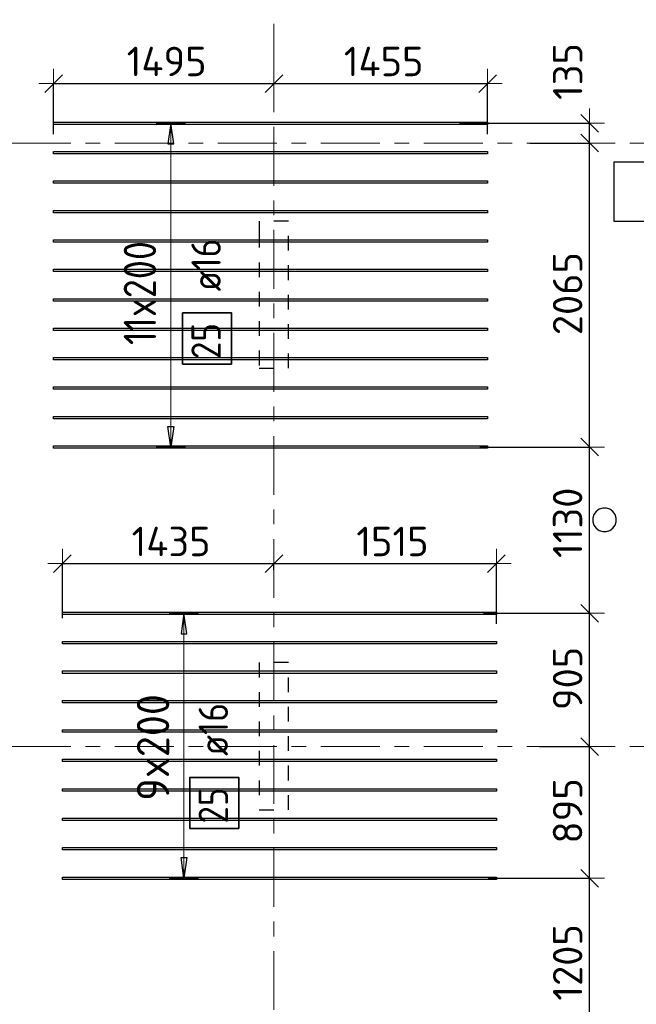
# Model space of a CAD drawing. Header units: metres. Extents: x -38 to 97, y -15 to 21.
# Tile 29 of 132: x 35.22 to 39.41, y 1.55 to 8.24. Entities that reach past the tile are written whole.
import ezdxf

# ---------------------------------------------------------------- set-up
doc = ezdxf.new("R2010")
doc.units = ezdxf.units.M
doc.header["$PDMODE"] = 65
for name, pattern in [('______11', [0.5, 0.4, -0.05, 0, -0.05]), ('______2', [0.0405, 0.03, -0.0105]), ('______5', [1.1, 0.8, -0.1, 0.1, -0.1])]:
    doc.linetypes.add(name, pattern=pattern)
for name, color, linetype, lineweight in [('XR$2$Осевая линия (1)', 7, '______5', 13), ('XR$4$Перекрытие (1)', 7, 'Continuous', 35), ('XR$4$Размерная линия (1)', 7, 'Continuous', 13)]:
    doc.layers.add(name, color=color, linetype=linetype, lineweight=lineweight)
doc.layers.add('XR$4$Арм.стержн.Доп. Арм верхн.зоны Х', color=7, linetype='Continuous', lineweight=35, true_color=0x8c8cff)
doc.layers.add('XR$6$Стена_ бетон несущ.', color=7, linetype='Continuous', lineweight=70, true_color=0xb4b496)
doc.styles.add('ISOCPEUR', font='txt')
doc.dimstyles.new('DIMSTYLE_3', dxfattribs={"dimtxt": 0.2, "dimasz": 0.2, "dimexe": 0, "dimexo": 0, "dimgap": 0.1, "dimtad": 2, "dimdec": 0, "dimlfac": 1000, "dimrnd": 5, "dimzin": 12, "dimdsep": 46, "dimtxsty": 'ISOCPEUR', "dimblk1": 'ALL_ML_STRICH', "dimblk2": 'ALL_ML_STRICH', "dimsah": 1, "dimcen": 0, "dimclrd": 7, "dimclre": 256, "dimclrt": 7, "dimadec": 0, "dimazin": 0, "dimtfac": 1, "dimtdec": 0, "dimtix": 1, "dimtmove": 2, "dimatfit": 3, "dimfxl": 0, "dimtzin": 0, "dimlwd": 0, "dimlwe": -3, "dimarcsym": 0})
doc.dimstyles.new('DIMSTYLE_33', dxfattribs={"dimtxt": 0.2, "dimasz": 0.2, "dimexe": 0, "dimexo": 0, "dimgap": 0.1, "dimtad": 2, "dimdec": 0, "dimlfac": 1000, "dimrnd": 5, "dimzin": 12, "dimdsep": 46, "dimtxsty": 'ISOCPEUR', "dimblk1": 'ALL_ML_STRICH', "dimblk2": 'ALL_ML_STRICH', "dimsah": 1, "dimcen": 0, "dimclrd": 7, "dimclre": 256, "dimclrt": 7, "dimadec": 0, "dimazin": 0, "dimtfac": 1, "dimtdec": 0, "dimtix": 1, "dimtmove": 2, "dimatfit": 3, "dimfxl": 0, "dimtvp": 1.2, "dimtzin": 0, "dimlwd": 0, "dimlwe": -3, "dimarcsym": 0})

# ---------------------------------------------------------------- blocks, each defined once
blk = doc.blocks.new('ALL_ML_STRICH')
at = {"color": 0, "linetype": 'ByBlock', "lineweight": -2}
for p, q in [((0, -0.5), (0, 0.5)), ((-1, 0), (0.5, 0)), ((-0.3, -0.3), (0.3, 0.3))]:
    blk.add_line(p, q, dxfattribs=at)
blk = doc.blocks.new('*D409')
at = {"layer": 'DEFPOINTS', "color": 7, "linetype": 'Continuous', "lineweight": 13, "transparency": 33554687}
for p in [(38.3869, 2.4052), (38.3464, 1.2002), (39.0968, 1.2002)]:
    blk.add_point(p, dxfattribs=at)
at = {"layer": 'XR$4$Размерная линия (1)', "color": 9, "linetype": 'Continuous', "lineweight": -2, "true_color": 0xc7c7c7, "transparency": 33554687}
for p, q in [((38.4069, 2.4052), (39.0968, 2.4052)), ((38.3664, 1.2002), (39.0968, 1.2002))]:
    blk.add_line(p, q, dxfattribs=at)
at = {"layer": 'XR$4$Размерная линия (1)', "color": 7, "linetype": 'Continuous', "lineweight": -2, "transparency": 33554687}
blk.add_line((39.0968, 1.2002), (39.0968, 2.4052), dxfattribs=at)
at = {"layer": 'XR$4$Размерная линия (1)', "color": 7, "linetype": 'Continuous', "lineweight": 13, "transparency": 33554687, "xscale": 0.2, "yscale": 0.2, "zscale": 0.2}
for p, rotation in [((39.0968, 2.4052), 90), ((39.0968, 1.2002), 270)]:
    blk.add_blockref('ALL_ML_STRICH', p, dxfattribs=dict(at, rotation=rotation))
at = {"layer": 'XR$4$Размерная линия (1)', "color": 7, "linetype": 'Continuous', "lineweight": 13, "transparency": 33554687, "insert": (38.9468, 1.8327), "char_height": 0.2, "width": 0.8, "attachment_point": 5, "rotation": 90, "style": 'ISOCPEUR'}
blk.add_mtext('\\A1;{1205}', dxfattribs=at)
blk = doc.blocks.new('*D410')
at = {"layer": 'DEFPOINTS', "color": 7, "linetype": 'Continuous', "lineweight": 13, "transparency": 33554687}
for p in [(38.7356, 3.3), (38.3869, 2.4052), (39.0968, 2.4052)]:
    blk.add_point(p, dxfattribs=at)
at = {"layer": 'XR$4$Размерная линия (1)', "color": 9, "linetype": 'Continuous', "lineweight": -2, "true_color": 0xc7c7c7, "transparency": 33554687}
for p, q in [((38.7556, 3.3), (39.0968, 3.3)), ((38.4069, 2.4052), (39.0968, 2.4052))]:
    blk.add_line(p, q, dxfattribs=at)
at = {"layer": 'XR$4$Размерная линия (1)', "color": 7, "linetype": 'Continuous', "lineweight": -2, "transparency": 33554687}
blk.add_line((39.0968, 2.4052), (39.0968, 3.3), dxfattribs=at)
at = {"layer": 'XR$4$Размерная линия (1)', "color": 7, "linetype": 'Continuous', "lineweight": 13, "transparency": 33554687, "xscale": 0.2, "yscale": 0.2, "zscale": 0.2}
for p, rotation in [((39.0968, 3.3), 90), ((39.0968, 2.4052), 270)]:
    blk.add_blockref('ALL_ML_STRICH', p, dxfattribs=dict(at, rotation=rotation))
at = {"layer": 'XR$4$Размерная линия (1)', "color": 7, "linetype": 'Continuous', "lineweight": 13, "transparency": 33554687, "insert": (38.9468, 2.8626), "char_height": 0.2, "width": 0.6, "attachment_point": 5, "rotation": 90, "style": 'ISOCPEUR'}
blk.add_mtext('\\A1;{895}', dxfattribs=at)
blk = doc.blocks.new('*D411')
at = {"layer": 'DEFPOINTS', "color": 7, "linetype": 'Continuous', "lineweight": 13, "transparency": 33554687}
for p in [(38.3545, 4.2052), (38.7356, 3.3), (39.0968, 3.3)]:
    blk.add_point(p, dxfattribs=at)
at = {"layer": 'XR$4$Размерная линия (1)', "color": 9, "linetype": 'Continuous', "lineweight": -2, "true_color": 0xc7c7c7, "transparency": 33554687}
for p, q in [((38.3745, 4.2052), (39.0968, 4.2052)), ((38.7556, 3.3), (39.0968, 3.3))]:
    blk.add_line(p, q, dxfattribs=at)
at = {"layer": 'XR$4$Размерная линия (1)', "color": 7, "linetype": 'Continuous', "lineweight": -2, "transparency": 33554687}
blk.add_line((39.0968, 3.3), (39.0968, 4.2052), dxfattribs=at)
at = {"layer": 'XR$4$Размерная линия (1)', "color": 7, "linetype": 'Continuous', "lineweight": 13, "transparency": 33554687, "xscale": 0.2, "yscale": 0.2, "zscale": 0.2}
for p, rotation in [((39.0968, 4.2052), 90), ((39.0968, 3.3), 270)]:
    blk.add_blockref('ALL_ML_STRICH', p, dxfattribs=dict(at, rotation=rotation))
at = {"layer": 'XR$4$Размерная линия (1)', "color": 7, "linetype": 'Continuous', "lineweight": 13, "transparency": 33554687, "insert": (38.9468, 3.7626), "char_height": 0.2, "width": 0.6, "attachment_point": 5, "rotation": 90, "style": 'ISOCPEUR'}
blk.add_mtext('\\A1;{905}', dxfattribs=at)
blk = doc.blocks.new('*D412')
at = {"layer": 'DEFPOINTS', "color": 7, "linetype": 'Continuous', "lineweight": 13, "transparency": 33554687}
for p in [(38.3301, 5.3352), (38.3545, 4.2052), (39.0968, 4.2052)]:
    blk.add_point(p, dxfattribs=at)
at = {"layer": 'XR$4$Размерная линия (1)', "color": 9, "linetype": 'Continuous', "lineweight": -2, "true_color": 0xc7c7c7, "transparency": 33554687}
for p, q in [((38.3501, 5.3352), (39.0968, 5.3352)), ((38.3745, 4.2052), (39.0968, 4.2052))]:
    blk.add_line(p, q, dxfattribs=at)
at = {"layer": 'XR$4$Размерная линия (1)', "color": 7, "linetype": 'Continuous', "lineweight": -2, "transparency": 33554687}
blk.add_line((39.0968, 4.2052), (39.0968, 5.3352), dxfattribs=at)
at = {"layer": 'XR$4$Размерная линия (1)', "color": 7, "linetype": 'Continuous', "lineweight": 13, "transparency": 33554687, "xscale": 0.2, "yscale": 0.2, "zscale": 0.2}
for p, rotation in [((39.0968, 5.3352), 90), ((39.0968, 4.2052), 270)]:
    blk.add_blockref('ALL_ML_STRICH', p, dxfattribs=dict(at, rotation=rotation))
at = {"layer": 'XR$4$Размерная линия (1)', "color": 7, "linetype": 'Continuous', "lineweight": 13, "transparency": 33554687, "insert": (38.9468, 4.8202), "char_height": 0.2, "width": 0.8, "attachment_point": 5, "rotation": 90, "style": 'ISOCPEUR'}
blk.add_mtext('\\A1;{1130}', dxfattribs=at)
blk = doc.blocks.new('*D413')
at = {"layer": 'DEFPOINTS', "color": 7, "linetype": 'Continuous', "lineweight": 13, "transparency": 33554687}
for p in [(38.6708, 7.4), (38.3301, 5.3352), (39.0968, 5.3352)]:
    blk.add_point(p, dxfattribs=at)
at = {"layer": 'XR$4$Размерная линия (1)', "color": 9, "linetype": 'Continuous', "lineweight": -2, "true_color": 0xc7c7c7, "transparency": 33554687}
for p, q in [((38.6908, 7.4), (39.0968, 7.4)), ((38.3501, 5.3352), (39.0968, 5.3352))]:
    blk.add_line(p, q, dxfattribs=at)
at = {"layer": 'XR$4$Размерная линия (1)', "color": 7, "linetype": 'Continuous', "lineweight": -2, "transparency": 33554687}
blk.add_line((39.0968, 5.3352), (39.0968, 7.4), dxfattribs=at)
at = {"layer": 'XR$4$Размерная линия (1)', "color": 7, "linetype": 'Continuous', "lineweight": 13, "transparency": 33554687, "xscale": 0.2, "yscale": 0.2, "zscale": 0.2}
for p, rotation in [((39.0968, 7.4), 90), ((39.0968, 5.3352), 270)]:
    blk.add_blockref('ALL_ML_STRICH', p, dxfattribs=dict(at, rotation=rotation))
at = {"layer": 'XR$4$Размерная линия (1)', "color": 7, "linetype": 'Continuous', "lineweight": 13, "transparency": 33554687, "insert": (38.9468, 6.3776), "char_height": 0.2, "width": 0.8, "attachment_point": 5, "rotation": 90, "style": 'ISOCPEUR'}
blk.add_mtext('\\A1;{2065}', dxfattribs=at)
blk = doc.blocks.new('*D414')
at = {"layer": 'DEFPOINTS', "color": 7, "linetype": 'Continuous', "lineweight": 13, "transparency": 33554687}
for p in [(38.1923, 7.5352), (38.6708, 7.4), (39.0968, 7.4)]:
    blk.add_point(p, dxfattribs=at)
at = {"layer": 'XR$4$Размерная линия (1)', "color": 9, "linetype": 'Continuous', "lineweight": -2, "true_color": 0xc7c7c7, "transparency": 33554687}
for p, q in [((38.2123, 7.5352), (39.0968, 7.5352)), ((38.6908, 7.4), (39.0968, 7.4))]:
    blk.add_line(p, q, dxfattribs=at)
at = {"layer": 'XR$4$Размерная линия (1)', "color": 7, "linetype": 'Continuous', "lineweight": -2, "transparency": 33554687}
blk.add_line((39.0968, 7.4), (39.0968, 7.5352), dxfattribs=at)
at = {"layer": 'XR$4$Размерная линия (1)', "color": 7, "linetype": 'Continuous', "lineweight": 13, "transparency": 33554687, "xscale": 0.2, "yscale": 0.2, "zscale": 0.2}
for p, rotation in [((39.0968, 7.5352), 90), ((39.0968, 7.4), 270)]:
    blk.add_blockref('ALL_ML_STRICH', p, dxfattribs=dict(at, rotation=rotation))
at = {"layer": 'XR$4$Размерная линия (1)', "color": 7, "linetype": 'Continuous', "lineweight": 13, "transparency": 33554687, "insert": (38.9474, 7.8868), "char_height": 0.2, "width": 0.6, "attachment_point": 5, "rotation": 90, "style": 'ISOCPEUR'}
blk.add_mtext('\\A1;{135}', dxfattribs=at)
blk = doc.blocks.new('*D479')
at = {"layer": 'DEFPOINTS', "color": 7, "linetype": 'Continuous', "lineweight": 13, "transparency": 33554687}
for p in [(35.5129, 4.5434), (36.95, 4.4807), (35.5129, 4.1512)]:
    blk.add_point(p, dxfattribs=at)
at = {"layer": 'XR$4$Размерная линия (1)', "color": 9, "linetype": 'Continuous', "lineweight": -2, "true_color": 0xc7c7c7, "transparency": 33554687}
for p, q in [((35.5129, 4.1712), (35.5129, 4.5434)), ((36.95, 4.5007), (36.95, 4.5434))]:
    blk.add_line(p, q, dxfattribs=at)
at = {"layer": 'XR$4$Размерная линия (1)', "color": 7, "linetype": 'Continuous', "lineweight": -2, "transparency": 33554687}
blk.add_line((35.5129, 4.5434), (36.95, 4.5434), dxfattribs=at)
at = {"layer": 'XR$4$Размерная линия (1)', "color": 7, "linetype": 'Continuous', "lineweight": 13, "transparency": 33554687, "xscale": 0.2, "yscale": 0.2, "zscale": 0.2, "rotation": 180}
blk.add_blockref('ALL_ML_STRICH', (35.5129, 4.5434), dxfattribs=at)
at = {"layer": 'XR$4$Размерная линия (1)', "color": 7, "linetype": 'Continuous', "lineweight": 13, "transparency": 33554687, "xscale": 0.2, "yscale": 0.2, "zscale": 0.2}
blk.add_blockref('ALL_ML_STRICH', (36.95, 4.5434), dxfattribs=at)
at = {"layer": 'XR$4$Размерная линия (1)', "color": 7, "linetype": 'Continuous', "lineweight": 13, "transparency": 33554687, "insert": (36.2514, 4.6934), "char_height": 0.2, "width": 0.8, "attachment_point": 5, "style": 'ISOCPEUR'}
blk.add_mtext('\\A1;{1435}', dxfattribs=at)
blk = doc.blocks.new('*D480')
at = {"layer": 'DEFPOINTS', "color": 7, "linetype": 'Continuous', "lineweight": 13, "transparency": 33554687}
for p in [(36.95, 4.5434), (36.95, 4.4807), (38.4629, 4.1132)]:
    blk.add_point(p, dxfattribs=at)
at = {"layer": 'XR$4$Размерная линия (1)', "color": 9, "linetype": 'Continuous', "lineweight": -2, "true_color": 0xc7c7c7, "transparency": 33554687}
for p, q in [((36.95, 4.5007), (36.95, 4.5434)), ((38.4629, 4.1332), (38.4629, 4.5434))]:
    blk.add_line(p, q, dxfattribs=at)
at = {"layer": 'XR$4$Размерная линия (1)', "color": 7, "linetype": 'Continuous', "lineweight": -2, "transparency": 33554687}
blk.add_line((36.95, 4.5434), (38.4629, 4.5434), dxfattribs=at)
at = {"layer": 'XR$4$Размерная линия (1)', "color": 7, "linetype": 'Continuous', "lineweight": 13, "transparency": 33554687, "xscale": 0.2, "yscale": 0.2, "zscale": 0.2, "rotation": 180}
blk.add_blockref('ALL_ML_STRICH', (36.95, 4.5434), dxfattribs=at)
at = {"layer": 'XR$4$Размерная линия (1)', "color": 7, "linetype": 'Continuous', "lineweight": 13, "transparency": 33554687, "xscale": 0.2, "yscale": 0.2, "zscale": 0.2}
blk.add_blockref('ALL_ML_STRICH', (38.4629, 4.5434), dxfattribs=at)
at = {"layer": 'XR$4$Размерная линия (1)', "color": 7, "linetype": 'Continuous', "lineweight": 13, "transparency": 33554687, "insert": (37.7564, 4.6934), "char_height": 0.2, "width": 0.8, "attachment_point": 5, "style": 'ISOCPEUR'}
blk.add_mtext('\\A1;{1515}', dxfattribs=at)
blk = doc.blocks.new('*D481')
at = {"layer": 'DEFPOINTS', "color": 7, "linetype": 'Continuous', "lineweight": 13, "transparency": 33554687}
for p in [(35.4529, 7.8052), (36.95, 7.8052), (35.4529, 7.4402)]:
    blk.add_point(p, dxfattribs=at)
at = {"layer": 'XR$4$Размерная линия (1)', "color": 9, "linetype": 'Continuous', "lineweight": -2, "true_color": 0xc7c7c7, "transparency": 33554687}
for p, q in [((35.4529, 7.4602), (35.4529, 7.8052)), ((36.95, 7.8052), (36.95, 7.8052))]:
    blk.add_line(p, q, dxfattribs=at)
at = {"layer": 'XR$4$Размерная линия (1)', "color": 7, "linetype": 'Continuous', "lineweight": -2, "transparency": 33554687}
blk.add_line((35.4529, 7.8052), (36.95, 7.8052), dxfattribs=at)
at = {"layer": 'XR$4$Размерная линия (1)', "color": 7, "linetype": 'Continuous', "lineweight": 13, "transparency": 33554687, "xscale": 0.2, "yscale": 0.2, "zscale": 0.2, "rotation": 180}
blk.add_blockref('ALL_ML_STRICH', (35.4529, 7.8052), dxfattribs=at)
at = {"layer": 'XR$4$Размерная линия (1)', "color": 7, "linetype": 'Continuous', "lineweight": 13, "transparency": 33554687, "xscale": 0.2, "yscale": 0.2, "zscale": 0.2}
blk.add_blockref('ALL_ML_STRICH', (36.95, 7.8052), dxfattribs=at)
at = {"layer": 'XR$4$Размерная линия (1)', "color": 7, "linetype": 'Continuous', "lineweight": 13, "transparency": 33554687, "insert": (36.2214, 7.9552), "char_height": 0.2, "width": 0.8, "attachment_point": 5, "style": 'ISOCPEUR'}
blk.add_mtext('\\A1;{1495}', dxfattribs=at)
blk = doc.blocks.new('*D482')
at = {"layer": 'DEFPOINTS', "color": 7, "linetype": 'Continuous', "lineweight": 13, "transparency": 33554687}
for p in [(36.95, 7.8052), (36.95, 7.8052), (38.4029, 7.4402)]:
    blk.add_point(p, dxfattribs=at)
at = {"layer": 'XR$4$Размерная линия (1)', "color": 9, "linetype": 'Continuous', "lineweight": -2, "true_color": 0xc7c7c7, "transparency": 33554687}
for p, q in [((36.95, 7.8052), (36.95, 7.8052)), ((38.4029, 7.4602), (38.4029, 7.8052))]:
    blk.add_line(p, q, dxfattribs=at)
at = {"layer": 'XR$4$Размерная линия (1)', "color": 7, "linetype": 'Continuous', "lineweight": -2, "transparency": 33554687}
blk.add_line((36.95, 7.8052), (38.4029, 7.8052), dxfattribs=at)
at = {"layer": 'XR$4$Размерная линия (1)', "color": 7, "linetype": 'Continuous', "lineweight": 13, "transparency": 33554687, "xscale": 0.2, "yscale": 0.2, "zscale": 0.2, "rotation": 180}
blk.add_blockref('ALL_ML_STRICH', (36.95, 7.8052), dxfattribs=at)
at = {"layer": 'XR$4$Размерная линия (1)', "color": 7, "linetype": 'Continuous', "lineweight": 13, "transparency": 33554687, "xscale": 0.2, "yscale": 0.2, "zscale": 0.2}
blk.add_blockref('ALL_ML_STRICH', (38.4029, 7.8052), dxfattribs=at)
at = {"layer": 'XR$4$Размерная линия (1)', "color": 7, "linetype": 'Continuous', "lineweight": 13, "transparency": 33554687, "insert": (37.6964, 7.9552), "char_height": 0.2, "width": 0.8, "attachment_point": 5, "style": 'ISOCPEUR'}
blk.add_mtext('\\A1;{1455}', dxfattribs=at)

msp = doc.modelspace()

# ---------------------------------------------------------------- linework, layer by layer
at = {"layer": 'XR$2$Осевая линия (1)', "color": 253, "linetype": '______11', "lineweight": 13, "true_color": 0xa0a0a0, "transparency": 33554687}
for p, q in [((36.95, -3.39), (36.95, 8.76)), ((-2.63, 7.4), (62.6, 7.4)), ((-2.63, 3.3), (62.6, 3.3))]:
    msp.add_line(p, q, dxfattribs=at)
at = {"layer": 'XR$4$Арм.стержн.Доп. Арм верхн.зоны Х', "color": 253, "linetype": 'Continuous', "lineweight": -3, "true_color": 0xa0a0a0, "transparency": 33554687}
for p, q in [((36.2496, 7.5352), (36.1496, 7.5352)), ((36.2496, 7.5352), (36.3496, 7.5352)), ((36.2496, 5.3352), (36.1496, 5.3352)), ((36.2496, 5.3352), (36.3496, 5.3352)), ((36.3389, 4.2052), (36.2389, 4.2052)), ((36.3389, 4.2052), (36.4389, 4.2052)), ((36.3389, 2.4052), (36.2389, 2.4052)), ((36.3389, 2.4052), (36.4389, 2.4052))]:
    msp.add_line(p, q, dxfattribs=at)
at = {"layer": 'XR$4$Арм.стержн.Доп. Арм верхн.зоны Х', "color": 7, "linetype": 'Continuous', "lineweight": 25, "transparency": 33554687}
for p, q in [((36.2496, 7.5352), (36.2296, 7.3952)), ((36.2696, 7.3952), (36.2496, 7.5352)), ((36.2296, 7.3952), (36.2696, 7.3952)), ((36.2496, 5.3352), (36.2296, 5.4752)), ((36.2296, 5.4752), (36.2696, 5.4752)), ((36.2696, 5.4752), (36.2496, 5.3352)), ((36.3389, 4.2052), (36.3189, 4.0652)), ((36.3589, 4.0652), (36.3389, 4.2052)), ((36.3189, 4.0652), (36.3589, 4.0652)), ((36.3389, 2.4052), (36.3189, 2.5452)), ((36.3189, 2.5452), (36.3589, 2.5452)), ((36.3589, 2.5452), (36.3389, 2.4052))]:
    msp.add_line(p, q, dxfattribs=at)
at = {"layer": 'XR$4$Арм.стержн.Доп. Арм верхн.зоны Х', "color": 7, "linetype": 'Continuous', "lineweight": 13, "transparency": 33554687}
for p, q in [((36.2496, 7.5352), (36.2496, 7.5352)), ((36.2496, 5.3352), (36.2496, 7.5352)), ((36.2496, 5.3352), (36.2496, 5.3352)), ((36.3389, 4.2052), (36.3389, 4.2052)), ((36.3389, 2.4052), (36.3389, 4.2052)), ((36.3389, 2.4052), (36.3389, 2.4052))]:
    msp.add_line(p, q, dxfattribs=at)
at = {"layer": 'XR$4$Арм.стержн.Доп. Арм верхн.зоны Х', "color": 7, "linetype": 'Continuous', "lineweight": 25, "transparency": 33554687}
for points in [[(38.4029, 7.5272), (35.4529, 7.5272), (35.4529, 7.5432), (38.4029, 7.5432), (38.4029, 7.5272)], [(38.4029, 7.3272), (35.4529, 7.3272), (35.4529, 7.3432), (38.4029, 7.3432), (38.4029, 7.3272)], [(38.4029, 7.1272), (35.4529, 7.1272), (35.4529, 7.1432), (38.4029, 7.1432), (38.4029, 7.1272)], [(38.4029, 6.9272), (35.4529, 6.9272), (35.4529, 6.9432), (38.4029, 6.9432), (38.4029, 6.9272)], [(38.4029, 6.7272), (35.4529, 6.7272), (35.4529, 6.7432), (38.4029, 6.7432), (38.4029, 6.7272)], [(38.4029, 6.5272), (35.4529, 6.5272), (35.4529, 6.5432), (38.4029, 6.5432), (38.4029, 6.5272)], [(38.4029, 6.3272), (35.4529, 6.3272), (35.4529, 6.3432), (38.4029, 6.3432), (38.4029, 6.3272)], [(38.4029, 6.1272), (35.4529, 6.1272), (35.4529, 6.1432), (38.4029, 6.1432), (38.4029, 6.1272)], [(38.4029, 5.9272), (35.4529, 5.9272), (35.4529, 5.9432), (38.4029, 5.9432), (38.4029, 5.9272)], [(38.4029, 5.7272), (35.4529, 5.7272), (35.4529, 5.7432), (38.4029, 5.7432), (38.4029, 5.7272)], [(38.4029, 5.5272), (35.4529, 5.5272), (35.4529, 5.5432), (38.4029, 5.5432), (38.4029, 5.5272)], [(38.4029, 5.3272), (35.4529, 5.3272), (35.4529, 5.3432), (38.4029, 5.3432), (38.4029, 5.3272)], [(38.4629, 4.1972), (35.5129, 4.1972), (35.5129, 4.2132), (38.4629, 4.2132), (38.4629, 4.1972)], [(38.4629, 3.9972), (35.5129, 3.9972), (35.5129, 4.0132), (38.4629, 4.0132), (38.4629, 3.9972)], [(38.4629, 3.7972), (35.5129, 3.7972), (35.5129, 3.8132), (38.4629, 3.8132), (38.4629, 3.7972)], [(38.4629, 3.5972), (35.5129, 3.5972), (35.5129, 3.6132), (38.4629, 3.6132), (38.4629, 3.5972)], [(38.4629, 3.3972), (35.5129, 3.3972), (35.5129, 3.4132), (38.4629, 3.4132), (38.4629, 3.3972)], [(38.4629, 3.1972), (35.5129, 3.1972), (35.5129, 3.2132), (38.4629, 3.2132), (38.4629, 3.1972)], [(38.4629, 2.9972), (35.5129, 2.9972), (35.5129, 3.0132), (38.4629, 3.0132), (38.4629, 2.9972)], [(38.4629, 2.7972), (35.5129, 2.7972), (35.5129, 2.8132), (38.4629, 2.8132), (38.4629, 2.7972)], [(38.4629, 2.5972), (35.5129, 2.5972), (35.5129, 2.6132), (38.4629, 2.6132), (38.4629, 2.5972)], [(38.4629, 2.3972), (35.5129, 2.3972), (35.5129, 2.4132), (38.4629, 2.4132), (38.4629, 2.3972)]]:
    msp.add_lwpolyline(points, dxfattribs=at)
at = {"layer": 'XR$4$Арм.стержн.Доп. Арм верхн.зоны Х', "color": 7, "linetype": 'Continuous', "lineweight": 35, "transparency": 33554687}
for points in [[(36.663, 5.8992), (36.663, 6.2459), (36.3296, 6.2459), (36.3296, 5.8992), (36.663, 5.8992)], [(36.7117, 2.743), (36.7117, 3.0897), (36.3784, 3.0897), (36.3784, 2.743), (36.7117, 2.743)]]:
    msp.add_lwpolyline(points, dxfattribs=at)
at = {"layer": 'XR$4$Перекрытие (1)', "color": 7, "linetype": 'Continuous', "lineweight": 25, "transparency": 33554687}
for p, q in [((39.26, 7.2702), (39.26, 6.8702)), ((40.83, 7.2702), (39.26, 7.2702)), ((39.26, 6.8702), (40.83, 6.8702)), ((39.141, 4.897), (39.1262, 4.8766)), ((39.1614, 4.9118), (39.141, 4.897)), ((39.1854, 4.9196), (39.1614, 4.9118)), ((39.2106, 4.9196), (39.1854, 4.9196)), ((39.2346, 4.9118), (39.2106, 4.9196)), ((39.2551, 4.897), (39.2346, 4.9118)), ((39.2699, 4.8766), (39.2551, 4.897)), ((39.1262, 4.8766), (39.1184, 4.8526)), ((39.1184, 4.8526), (39.1184, 4.8273)), ((39.1184, 4.8273), (39.1262, 4.8033)), ((39.2777, 4.8526), (39.2699, 4.8766)), ((39.2699, 4.8033), (39.2777, 4.8273)), ((39.2777, 4.8273), (39.2777, 4.8526)), ((39.1262, 4.8033), (39.141, 4.7829)), ((39.141, 4.7829), (39.1614, 4.7681)), ((39.1614, 4.7681), (39.1854, 4.7603)), ((39.1854, 4.7603), (39.2106, 4.7603)), ((39.2106, 4.7603), (39.2346, 4.7681)), ((39.2346, 4.7681), (39.2551, 4.7829)), ((39.2551, 4.7829), (39.2699, 4.8033))]:
    msp.add_line(p, q, dxfattribs=at)
at = {"layer": 'XR$6$Стена_ бетон несущ.', "color": 253, "linetype": '______2', "lineweight": -3, "true_color": 0xa0a0a0, "transparency": 33554687}
for p, q in [((37.05, 6.87), (36.85, 6.87)), ((36.85, 6.87), (36.85, 6.79)), ((37.05, 5.87), (37.05, 6.87)), ((36.85, 6.79), (36.85, 5.87)), ((36.85, 5.87), (37.05, 5.87)), ((37.05, 3.87), (36.85, 3.87)), ((36.85, 3.87), (36.85, 2.87)), ((37.05, 2.87), (37.05, 3.87)), ((36.85, 2.87), (37.05, 2.87))]:
    msp.add_line(p, q, dxfattribs=at)

# ---------------------------------------------------------------- texts
at = {"layer": 'XR$4$Арм.стержн.Доп. Арм верхн.зоны Х', "color": 7, "linetype": 'Continuous', "lineweight": 13, "transparency": 33554687, "char_height": 0.22, "attachment_point": 7, "rotation": 90, "style": 'ISOCPEUR'}
for s, insert, width in [('\\W0.86;11x200', (36.1496, 6.0282), 0.930455), ('\\W0.95;9x200', (36.2389, 2.9312), 0.873359)]:
    msp.add_mtext(s, dxfattribs=dict(at, insert=insert, width=width))
at = {"layer": 'XR$4$Арм.стержн.Доп. Арм верхн.зоны Х', "color": 7, "linetype": 'Continuous', "lineweight": 25, "transparency": 33554687, "char_height": 0.2, "attachment_point": 7, "rotation": 90, "style": 'ISOCPEUR'}
for s, insert, width in [('\\W0.89; ø16 ', (36.5896, 6.2792), 0.749105), ('\\W0.87;25', (36.5896, 5.9325), 0.367208), ('\\W0.89; ø16 ', (36.6384, 3.123), 0.749105), ('\\W0.87;25', (36.6384, 2.7764), 0.367208)]:
    msp.add_mtext(s, dxfattribs=dict(at, insert=insert, width=width))

# ---------------------------------------------------------------- dimensions: what is measured, and where the dimension line sits
at = {"layer": 'XR$4$Размерная линия (1)', "color": 7, "linetype": 'Continuous', "lineweight": 13, "transparency": 33554687}
for base, p1, p2, dimstyle, picture, middle in [((39.0968, 7.5352), (38.6908, 7.4), (38.2123, 7.5352), 'DIMSTYLE_33', '*D414', (38.9474, 7.8868)), ((39.0968, 7.4), (38.3501, 5.3352), (38.6908, 7.4), 'DIMSTYLE_3', '*D413', (38.9468, 6.3776)), ((39.0968, 5.3352), (38.3745, 4.2052), (38.3501, 5.3352), 'DIMSTYLE_3', '*D412', (38.9468, 4.8202)), ((39.0968, 4.2052), (38.7556, 3.3), (38.3745, 4.2052), 'DIMSTYLE_3', '*D411', (38.9468, 3.7626)), ((39.0968, 3.3), (38.4069, 2.4052), (38.7556, 3.3), 'DIMSTYLE_3', '*D410', (38.9468, 2.8626)), ((39.0968, 2.4052), (38.3664, 1.2002), (38.4069, 2.4052), 'DIMSTYLE_3', '*D409', (38.9468, 1.8327))]:
    dim = msp.add_linear_dim(base=base, p1=p1, p2=p2, angle=90, dimstyle=dimstyle, override={"dimpost": '<>', "dimclrd": 7, "dimclre": 9, "dimclrt": 7, "dimlwd": 0, "dimlwe": 65533}, dxfattribs=at)
    dim.commit()
    dim.dimension.update_dxf_attribs({"geometry": picture, "text_midpoint": middle, "dimtype": 160})
for base, p1, p2, picture, middle in [((36.95, 7.8052), (35.4529, 7.4602), (36.95, 7.8052), '*D481', (36.2214, 7.9552)), ((38.4029, 7.8052), (36.95, 7.8052), (38.4029, 7.4602), '*D482', (37.6964, 7.9552)), ((36.95, 4.5434), (35.5129, 4.1712), (36.95, 4.5007), '*D479', (36.2514, 4.6934)), ((38.4629, 4.5434), (36.95, 4.5007), (38.4629, 4.1332), '*D480', (37.7564, 4.6934))]:
    dim = msp.add_linear_dim(base=base, p1=p1, p2=p2, dimstyle='DIMSTYLE_3', override={"dimpost": '<>', "dimclrd": 7, "dimclre": 9, "dimclrt": 7, "dimlwd": 0, "dimlwe": 65533}, dxfattribs=at)
    dim.commit()
    dim.dimension.update_dxf_attribs({"geometry": picture, "text_midpoint": middle, "dimtype": 160})

doc.saveas('drawing.dxf')
